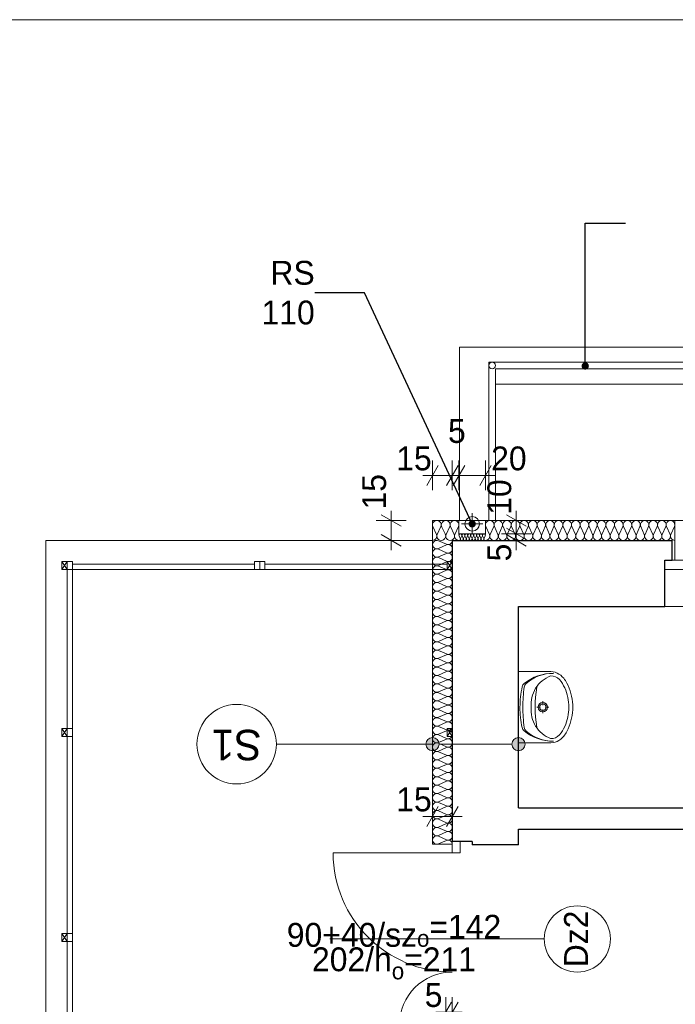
# Model space of a CAD drawing. Extents: x -21260 to 35740, y -2672 to 187028.
# Tile 44 of 120: x -14179 to -9227, y 59592 to 67028. Entities that reach past the tile are written whole.
import ezdxf

# ---------------------------------------------------------------- set-up
doc = ezdxf.new("R2010")
doc.units = 0
doc.header["$MEASUREMENT"] = 0
doc.linetypes.add('Krawędzie ukryte', pattern=[150, 100, -50])
for name, color, linetype, lineweight, true_color in [('arch izolacje_Nr_Pióra__3', 7, 'Continuous', 13, 0xff6600), ('Arch ocieplenie_Nr_Pióra__22', 7, 'Continuous', 9, 0x7f7f7f), ('INWENT.ŚCIANY_Nr_Pióra__2', 7, 'Continuous', 13, 0x7f7f7f)]:
    doc.layers.add(name, color=color, linetype=linetype, lineweight=lineweight, true_color=true_color)
for name, color, linetype in [('Arch ocieplenie', 7, 'Continuous'), ('Arch opisy', 7, 'Continuous'), ('Arch wymiary', 7, 'Continuous'), ('INWENT wyposarzenie', 7, 'Continuous')]:
    doc.layers.add(name, color=color, linetype=linetype)
for name, color, linetype, lineweight in [('Arch opisy okien_Nr_Pióra__21', 7, 'Continuous', 13), ('Arch opisy_Nr_Pióra__1', 7, 'Continuous', 25), ('Arch opisy_Nr_Pióra__21', 7, 'Continuous', 13), ('ARCH TABELA_Nr_Pióra__21', 7, 'Continuous', 13), ('Arch wymiary_Nr_Pióra__5', 7, 'Continuous', 13), ('INWENT BALUSTRADY_Nr_Pióra__26', 5, 'Continuous', 13), ('INWENT ODWODNIENIE_Nr_Pióra__21', 7, 'Continuous', 13), ('INWENT OPISY_Nr_Pióra__21', 7, 'Continuous', 13), ('INWENT wyposarzenie_Nr_Pióra__21', 7, 'Continuous', 13), ('INWENT. DRZWI_Nr_Pióra__21', 7, 'Continuous', 13), ('INWENT. OKNA_Nr_Pióra__5', 7, 'Continuous', 13), ('INWENT.ŚCIANY_Nr_Pióra__1', 7, 'Continuous', 25), ('INWENT.ŚCIANY_Nr_Pióra__21', 7, 'Continuous', 13), ('Istniejące schody_Nr_Pióra__21', 7, 'Continuous', 13)]:
    doc.layers.add(name, color=color, linetype=linetype, lineweight=lineweight)
doc.styles.add('GENERATED_STYLE_1', font='txt')
doc.styles.add('GENERATED_STYLE_4', font='txt')
doc.styles.add('GENERATED_STYLE_6', font='txt')
doc.styles.add('GENERATED_STYLE_7', font='txt')
doc.dimstyles.new('GENERATED_STYLE__1', dxfattribs={"dimtxt": 179.999995, "dimasz": 114, "dimexe": 0.18, "dimexo": 0, "dimgap": 0.09, "dimtad": 1, "dimdec": 0, "dimlfac": 0.1, "dimzin": 0, "dimdsep": 46, "dimtxsty": 'GENERATED_STYLE_1', "dimblk": 'ARROWHEAD_2', "dimblk1": 'ARROWHEAD_2', "dimblk2": 'ARROWHEAD_2', "dimcen": 0.09, "dimclrd": 7, "dimclre": 7, "dimclrt": 7, "dimazin": 0, "dimtfac": 1, "dimtdec": 4, "dimtmove": 0, "dimatfit": 3, "dimfxl": 0, "dimtolj": 1, "dimtzin": 0, "dimarcsym": 0})
doc.dimstyles.new('GENERATED_STYLE__2', dxfattribs={"dimtxt": 179.999995, "dimasz": 114, "dimexe": 0.18, "dimexo": 0, "dimgap": 0.09, "dimtad": 1, "dimdec": 0, "dimlfac": 0.1, "dimzin": 0, "dimdsep": 46, "dimtxsty": 'GENERATED_STYLE_1', "dimblk": 'ARROWHEAD_2', "dimblk1": 'ARROWHEAD_2', "dimblk2": 'ARROWHEAD_2', "dimcen": 0.09, "dimclrd": 7, "dimclre": 7, "dimclrt": 7, "dimazin": 0, "dimtfac": 1, "dimtdec": 4, "dimtmove": 2, "dimatfit": 3, "dimfxl": 0, "dimtolj": 1, "dimtzin": 0, "dimarcsym": 0})
doc.dimstyles.new('GENERATED_STYLE__3', dxfattribs={"dimtxt": 179.999995, "dimasz": 114, "dimexe": 0.18, "dimexo": 0, "dimgap": 0.09, "dimtad": 1, "dimtih": 1, "dimtoh": 1, "dimdec": 0, "dimlfac": 0.1, "dimzin": 0, "dimdsep": 46, "dimtxsty": 'GENERATED_STYLE_1', "dimblk": 'ARROWHEAD_2', "dimblk1": 'ARROWHEAD_2', "dimblk2": 'ARROWHEAD_2', "dimcen": 0.09, "dimclrd": 7, "dimclre": 7, "dimclrt": 7, "dimazin": 0, "dimtfac": 1, "dimtdec": 4, "dimtmove": 0, "dimatfit": 3, "dimfxl": 0, "dimtolj": 1, "dimtzin": 0, "dimarcsym": 0})
doc.dimstyles.new('GENERATED_STYLE__6', dxfattribs={"dimtxt": 0.18, "dimasz": 109.44, "dimexe": 0.18, "dimexo": 0.0625, "dimgap": 0.09, "dimtad": 0, "dimtih": 1, "dimtoh": 1, "dimdec": 4, "dimzin": 0, "dimdsep": 46, "dimcen": 0.09, "dimadec": 0, "dimazin": 0, "dimtfac": 1, "dimtdec": 4, "dimtmove": 0, "dimatfit": 3, "dimldrblk": 'ARROWHEAD_11', "dimfxl": 0, "dimtolj": 1, "dimtzin": 0, "dimarcsym": 0})

# ---------------------------------------------------------------- blocks, each defined once
blk = doc.blocks.new('Izolacja cieplna 14_1', base_point=(-9230.9, 63095.9))
at = {"layer": 'Arch ocieplenie_Nr_Pióra__22', "linetype": 'Continuous'}
for p, q in [((-10631.2, 63140.6), (-10658.2, 63201.2)), ((-10598.7, 63201.2), (-10625.7, 63140.6)), ((-10566.2, 63140.6), (-10593.2, 63201.2)), ((-10533.7, 63201.2), (-10560.7, 63140.6)), ((-10501.2, 63140.6), (-10528.2, 63201.2)), ((-10468.7, 63201.2), (-10495.7, 63140.6)), ((-10436.2, 63140.6), (-10463.2, 63201.2)), ((-10403.7, 63201.2), (-10430.7, 63140.6)), ((-10371.2, 63140.6), (-10398.2, 63201.2)), ((-10338.7, 63201.2), (-10365.7, 63140.6)), ((-10306.2, 63140.6), (-10333.2, 63201.2)), ((-10273.7, 63201.2), (-10300.7, 63140.6)), ((-10241.2, 63140.6), (-10268.2, 63201.2)), ((-10208.7, 63201.2), (-10235.7, 63140.6)), ((-10176.2, 63140.6), (-10203.2, 63201.2)), ((-10143.7, 63201.2), (-10170.7, 63140.6)), ((-10111.2, 63140.6), (-10138.2, 63201.2)), ((-10078.7, 63201.2), (-10105.7, 63140.6)), ((-10046.2, 63140.6), (-10073.2, 63201.2)), ((-10013.7, 63201.2), (-10040.7, 63140.6)), ((-9981.2, 63140.6), (-10008.2, 63201.2)), ((-9948.7, 63201.2), (-9975.7, 63140.6)), ((-9916.2, 63140.6), (-9943.2, 63201.2)), ((-9883.7, 63201.2), (-9910.7, 63140.6)), ((-9851.2, 63140.6), (-9878.2, 63201.2)), ((-9818.7, 63201.2), (-9845.7, 63140.6)), ((-9786.2, 63140.6), (-9813.2, 63201.2)), ((-9753.7, 63201.2), (-9780.7, 63140.6)), ((-9721.2, 63140.6), (-9748.2, 63201.2)), ((-9688.7, 63201.2), (-9715.7, 63140.6)), ((-9656.2, 63140.6), (-9683.2, 63201.2)), ((-9623.7, 63201.2), (-9650.7, 63140.6)), ((-9591.2, 63140.6), (-9618.2, 63201.2)), ((-9558.7, 63201.2), (-9585.7, 63140.6)), ((-9526.2, 63140.6), (-9553.2, 63201.2)), ((-9493.7, 63201.2), (-9520.7, 63140.6)), ((-9461.2, 63140.6), (-9488.2, 63201.2)), ((-9428.7, 63201.2), (-9455.7, 63140.6)), ((-9396.2, 63140.6), (-9423.2, 63201.2)), ((-9363.7, 63201.2), (-9390.7, 63140.6)), ((-9331.2, 63140.6), (-9358.2, 63201.2)), ((-9298.7, 63201.2), (-9325.7, 63140.6)), ((-9266.2, 63140.6), (-9293.2, 63201.2)), ((-9233.7, 63201.2), (-9260.7, 63140.6))]:
    blk.add_line(p, q, dxfattribs=at)
for centre, start_param, end_param in [((-10628.4, 63214), 2.728799, 6.695979), ((-10563.4, 63214), 2.728799, 6.695979), ((-10498.4, 63214), 2.728799, 6.695979), ((-10433.4, 63214), 2.728799, 6.695979), ((-10368.4, 63214), 2.728799, 6.695979), ((-10303.4, 63214), 2.728799, 6.695979), ((-10238.4, 63214), 2.728799, 6.695979), ((-10173.4, 63214), 2.728799, 6.695979), ((-10108.4, 63214), 2.728799, 6.695979), ((-10043.4, 63214), 2.728799, 6.695979), ((-9978.4, 63214), 2.728799, 6.695979), ((-9913.4, 63214), 2.728799, 6.695979), ((-9848.4, 63214), 2.728799, 6.695979), ((-9783.4, 63214), 2.728799, 6.695979), ((-9718.4, 63214), 2.728799, 6.695979), ((-9653.4, 63214), 2.728799, 6.695979), ((-9588.4, 63214), 2.728799, 6.695979), ((-9523.4, 63214), 2.728799, 6.695979), ((-9458.4, 63214), 2.728799, 6.695979), ((-9393.4, 63214), 2.728799, 6.695979), ((-9328.4, 63214), 2.728799, 6.695979), ((-9263.4, 63214), 2.728799, 6.695979), ((-10660.9, 63127.8), 1.570796, 3.554385), ((-10595.9, 63127.8), 5.870392, 9.837571), ((-10530.9, 63127.8), 5.870392, 9.837571), ((-10465.9, 63127.8), 5.870392, 9.837571), ((-10400.9, 63127.8), 5.870392, 9.837571), ((-10335.9, 63127.8), 5.870392, 9.837571), ((-10270.9, 63127.8), 5.870392, 9.837571), ((-10205.9, 63127.8), 5.870392, 9.837571), ((-10140.9, 63127.8), 5.870392, 9.837571), ((-10075.9, 63127.8), 5.870392, 9.837571), ((-10010.9, 63127.8), 5.870392, 9.837571), ((-9945.9, 63127.8), 5.870392, 9.837571), ((-9880.9, 63127.8), 5.870392, 9.837571), ((-9815.9, 63127.8), 5.870392, 9.837571), ((-9750.9, 63127.8), 5.870392, 9.837571), ((-9685.9, 63127.8), 5.870392, 9.837571), ((-9620.9, 63127.8), 5.870392, 9.837571), ((-9555.9, 63127.8), 5.870392, 9.837571), ((-9490.9, 63127.8), 5.870392, 9.837571), ((-9425.9, 63127.8), 5.870392, 9.837571), ((-9360.9, 63127.8), 5.870392, 9.837571), ((-9295.9, 63127.8), 5.870392, 9.837571), ((-9230.9, 63127.8), 5.870392, 7.853982)]:
    blk.add_ellipse(centre, major_axis=(-32.5, 0), ratio=0.981591, start_param=start_param, end_param=end_param, dxfattribs=at)
blk = doc.blocks.new('Izolacja cieplna 14_39', base_point=(-10910.9, 63095.9))
at = {"layer": 'Arch ocieplenie_Nr_Pióra__22', "linetype": 'Continuous'}
for p, q in [((-11016.2, 63093.2), (-10955.6, 63066.7)), ((-10955.6, 63061.3), (-11016.2, 63034.8)), ((-11016.2, 63029.4), (-10955.6, 63002.9)), ((-10955.6, 62997.6), (-11016.2, 62971)), ((-11016.2, 62965.7), (-10955.6, 62939.2)), ((-10955.6, 62933.8), (-11016.2, 62907.3)), ((-11016.2, 62901.9), (-10955.6, 62875.4)), ((-10955.6, 62870.1), (-11016.2, 62843.5)), ((-11016.2, 62838.2), (-10955.6, 62811.7)), ((-10955.6, 62806.3), (-11016.2, 62779.8)), ((-11016.2, 62774.4), (-10955.6, 62747.9)), ((-10955.6, 62742.6), (-11016.2, 62716)), ((-11016.2, 62710.7), (-10955.6, 62684.2)), ((-10955.6, 62678.8), (-11016.2, 62652.3)), ((-11016.2, 62646.9), (-10955.6, 62620.4)), ((-10955.6, 62615.1), (-11016.2, 62588.5)), ((-11016.2, 62583.2), (-10955.6, 62556.7)), ((-10955.6, 62551.3), (-11016.2, 62524.8)), ((-11016.2, 62519.4), (-10955.6, 62492.9)), ((-10955.6, 62487.6), (-11016.2, 62461)), ((-11016.2, 62455.7), (-10955.6, 62429.2)), ((-10955.6, 62423.8), (-11016.2, 62397.3)), ((-11016.2, 62391.9), (-10955.6, 62365.4)), ((-10955.6, 62360.1), (-11016.2, 62333.5)), ((-11016.2, 62328.2), (-10955.6, 62301.7)), ((-10955.6, 62296.3), (-11016.2, 62269.8)), ((-11016.2, 62264.4), (-10955.6, 62237.9)), ((-10955.6, 62232.6), (-11016.2, 62206)), ((-11016.2, 62200.7), (-10955.6, 62174.2)), ((-10955.6, 62168.8), (-11016.2, 62142.3)), ((-11016.2, 62136.9), (-10955.6, 62110.4)), ((-10955.6, 62105.1), (-11016.2, 62078.5)), ((-11016.2, 62073.2), (-10955.6, 62046.7)), ((-10955.6, 62041.3), (-11016.2, 62014.8)), ((-11016.2, 62009.4), (-10955.6, 61982.9)), ((-10955.6, 61977.6), (-11016.2, 61951)), ((-11016.2, 61945.7), (-10955.6, 61919.2)), ((-10955.6, 61913.8), (-11016.2, 61887.3)), ((-11016.2, 61881.9), (-10955.6, 61855.4)), ((-10955.6, 61850.1), (-11016.2, 61823.5)), ((-11016.2, 61818.2), (-10955.6, 61791.7)), ((-10955.6, 61786.3), (-11016.2, 61759.8)), ((-11016.2, 61754.4), (-10955.6, 61727.9)), ((-10955.6, 61722.6), (-11016.2, 61696)), ((-11016.2, 61690.7), (-10955.6, 61664.2)), ((-10955.6, 61658.8), (-11016.2, 61632.3)), ((-11016.2, 61626.9), (-10955.6, 61600.4)), ((-10955.6, 61595.1), (-11016.2, 61568.5)), ((-11016.2, 61563.2), (-10955.6, 61536.7)), ((-10955.6, 61531.3), (-11016.2, 61504.8)), ((-11016.2, 61499.4), (-10955.6, 61472.9)), ((-10955.6, 61467.6), (-11016.2, 61441)), ((-11016.2, 61435.7), (-10955.6, 61409.2)), ((-10955.6, 61403.8), (-11016.2, 61377.3)), ((-11016.2, 61371.9), (-10955.6, 61345.4)), ((-10955.6, 61340.1), (-11016.2, 61313.5)), ((-11016.2, 61308.2), (-10955.6, 61281.7)), ((-10955.6, 61276.3), (-11016.2, 61249.8)), ((-11016.2, 61244.4), (-10955.6, 61217.9)), ((-10955.6, 61212.6), (-11016.2, 61186)), ((-11016.2, 61180.7), (-10955.6, 61154.2)), ((-10955.6, 61148.8), (-11016.2, 61122.3)), ((-11016.2, 61116.9), (-10955.6, 61090.4)), ((-10955.6, 61085.1), (-11016.2, 61058.5)), ((-11016.2, 61053.2), (-10955.6, 61026.7)), ((-10955.6, 61021.3), (-11016.2, 60994.8)), ((-11016.2, 60989.4), (-10955.6, 60962.9)), ((-10955.6, 60957.6), (-11016.2, 60931)), ((-11016.2, 60925.7), (-10955.6, 60899.2)), ((-10955.6, 60893.8), (-11016.2, 60867.3)), ((-11016.2, 60861.9), (-10955.6, 60835.4)), ((-10955.6, 60830.1), (-11016.2, 60803.5))]:
    blk.add_line(p, q, dxfattribs=at)
for centre, start_param, end_param in [((-11029, 63064), 1.158003, 5.125183), ((-10942.8, 63095.9), 4.299596, 6.283185), ((-10942.8, 63032.1), 4.299595, 8.266774), ((-11029, 63000.2), 1.158003, 5.125183), ((-10942.8, 62968.4), 4.299595, 8.266774), ((-11029, 62936.5), 1.158003, 5.125183), ((-10942.8, 62904.6), 4.299595, 8.266774), ((-11029, 62872.7), 1.158003, 5.125183), ((-11029, 62809), 1.158003, 5.125183), ((-10942.8, 62840.9), 4.299595, 8.266774), ((-11029, 62745.2), 1.158003, 5.125183), ((-10942.8, 62777.1), 4.299595, 8.266774), ((-11029, 62681.5), 1.158003, 5.125183), ((-10942.8, 62713.4), 4.299595, 8.266774), ((-11029, 62617.7), 1.158003, 5.125183), ((-10942.8, 62649.6), 4.299595, 8.266774), ((-10942.8, 62585.9), 4.299595, 8.266774), ((-11029, 62554), 1.158003, 5.125183), ((-10942.8, 62522.1), 4.299595, 8.266774), ((-11029, 62490.2), 1.158003, 5.125183), ((-10942.8, 62458.4), 4.299595, 8.266774), ((-11029, 62426.5), 1.158003, 5.125183), ((-11029, 62362.7), 1.158003, 5.125183), ((-10942.8, 62394.6), 4.299595, 8.266774), ((-11029, 62299), 1.158003, 5.125183), ((-10942.8, 62330.9), 4.299595, 8.266774), ((-11029, 62235.2), 1.158003, 5.125183), ((-10942.8, 62267.1), 4.299595, 8.266774), ((-11029, 62171.5), 1.158003, 5.125183), ((-10942.8, 62203.4), 4.299595, 8.266774), ((-10942.8, 62139.6), 4.299595, 8.266774), ((-11029, 62107.7), 1.158003, 5.125183), ((-10942.8, 62075.9), 4.299595, 8.266774), ((-11029, 62044), 1.158003, 5.125183), ((-10942.8, 62012.1), 4.299595, 8.266774), ((-11029, 61980.2), 1.158003, 5.125183), ((-11029, 61916.5), 1.158003, 5.125183), ((-10942.8, 61948.4), 4.299595, 8.266774), ((-11029, 61852.7), 1.158003, 5.125183), ((-10942.8, 61884.6), 4.299595, 8.266774), ((-11029, 61789), 1.158003, 5.125183), ((-10942.8, 61820.9), 4.299595, 8.266774), ((-11029, 61725.2), 1.158003, 5.125183), ((-10942.8, 61757.1), 4.299595, 8.266774), ((-10942.8, 61693.4), 4.299595, 8.266774), ((-11029, 61661.5), 1.158003, 5.125183), ((-10942.8, 61629.6), 4.299595, 8.266774), ((-11029, 61597.7), 1.158003, 5.125183), ((-10942.8, 61565.9), 4.299595, 8.266774), ((-11029, 61534), 1.158003, 5.125183), ((-11029, 61470.2), 1.158003, 5.125183), ((-10942.8, 61502.1), 4.299595, 8.266774), ((-11029, 61406.5), 1.158003, 5.125183), ((-10942.8, 61438.4), 4.299595, 8.266774), ((-11029, 61342.7), 1.158003, 5.125183), ((-10942.8, 61374.6), 4.299595, 8.266774), ((-11029, 61279), 1.158003, 5.125183), ((-10942.8, 61310.9), 4.299595, 8.266774), ((-10942.8, 61247.1), 4.299595, 8.266774), ((-11029, 61215.2), 1.158003, 5.125183), ((-10942.8, 61183.4), 4.299595, 8.266774), ((-11029, 61151.5), 1.158003, 5.125183), ((-10942.8, 61119.6), 4.299595, 8.266774), ((-11029, 61087.7), 1.158003, 5.125183), ((-11029, 61024), 1.158003, 5.125183), ((-10942.8, 61055.9), 4.299595, 8.266774), ((-11029, 60960.2), 1.158003, 5.125183), ((-10942.8, 60992.1), 4.299595, 8.266774), ((-11029, 60896.5), 1.158003, 5.125183), ((-10942.8, 60928.4), 4.299595, 8.266774), ((-11029, 60832.7), 1.158003, 5.125183), ((-10942.8, 60864.6), 4.299595, 8.266774), ((-10942.8, 60800.9), 0, 1.983589)]:
    blk.add_ellipse(centre, major_axis=(31.9, 0), ratio=0.999163, start_param=start_param, end_param=end_param, dxfattribs=at)
blk = doc.blocks.new('Izolacja cieplna 14_52', base_point=(-10660.9, 63095.9))
at = {"layer": 'Arch ocieplenie_Nr_Pióra__22', "linetype": 'Continuous'}
for p, q in [((-10850.8, 63110.8), (-10860, 63131)), ((-10839.6, 63131), (-10848.9, 63110.8)), ((-10828.5, 63110.8), (-10837.8, 63131)), ((-10817.4, 63131), (-10826.7, 63110.8)), ((-10806.3, 63110.8), (-10815.6, 63131)), ((-10795.2, 63131), (-10804.4, 63110.8)), ((-10784.1, 63110.8), (-10793.3, 63131)), ((-10773, 63131), (-10782.2, 63110.8)), ((-10761.9, 63110.8), (-10771.1, 63131)), ((-10750.8, 63131), (-10760, 63110.8)), ((-10739.6, 63110.8), (-10748.9, 63131)), ((-10728.5, 63131), (-10737.8, 63110.8)), ((-10717.4, 63110.8), (-10726.7, 63131)), ((-10706.3, 63131), (-10715.6, 63110.8)), ((-10695.2, 63110.8), (-10704.4, 63131)), ((-10684.1, 63131), (-10693.3, 63110.8)), ((-10673, 63110.8), (-10682.2, 63131)), ((-10661.9, 63131), (-10671.1, 63110.8))]:
    blk.add_line(p, q, dxfattribs=at)
for centre, start_param, end_param in [((-10849.8, 63135.2), 2.728799, 6.695979), ((-10827.6, 63135.2), 2.728799, 6.695979), ((-10805.4, 63135.2), 2.728799, 6.695979), ((-10783.2, 63135.2), 2.728799, 6.695979), ((-10760.9, 63135.2), 2.728799, 6.695979), ((-10738.7, 63135.2), 2.728799, 6.695979), ((-10716.5, 63135.2), 2.728799, 6.695979), ((-10694.3, 63135.2), 2.728799, 6.695979), ((-10672, 63135.2), 2.728799, 6.695979), ((-10860.9, 63106.5), 1.570796, 3.554385), ((-10838.7, 63106.5), 5.870392, 9.837571), ((-10816.5, 63106.5), 5.870392, 9.837571), ((-10794.3, 63106.5), 5.870392, 9.837571), ((-10772, 63106.5), 5.870392, 9.837571), ((-10749.8, 63106.5), 5.870392, 9.837571), ((-10727.6, 63106.5), 5.870392, 9.837571), ((-10705.4, 63106.5), 5.870392, 9.837571), ((-10683.2, 63106.5), 5.870392, 9.837571), ((-10660.9, 63106.5), 5.870392, 7.853982)]:
    blk.add_ellipse(centre, major_axis=(-11.1, 0), ratio=0.957051, start_param=start_param, end_param=end_param, dxfattribs=at)
blk = doc.blocks.new('Izolacja cieplna 14_53', base_point=(-10860.9, 63095.9))
at = {"layer": 'Arch ocieplenie_Nr_Pióra__22', "linetype": 'Continuous'}
for p, q in [((-11030.4, 63140.6), (-11058.1, 63201.2)), ((-10997.1, 63201.2), (-11024.8, 63140.6)), ((-10963.7, 63140.6), (-10991.5, 63201.2)), ((-10930.4, 63201.2), (-10958.1, 63140.6)), ((-10897.1, 63140.6), (-10924.8, 63201.2)), ((-10863.7, 63201.2), (-10891.5, 63140.6))]:
    blk.add_line(p, q, dxfattribs=at)
for centre, start_param, end_param in [((-11027.6, 63214), 2.728799, 6.695979), ((-10960.9, 63214), 2.728799, 6.695979), ((-10894.3, 63214), 2.728799, 6.695979), ((-11060.9, 63127.8), 1.570796, 3.554385), ((-10994.3, 63127.8), 5.870392, 9.837571), ((-10927.6, 63127.8), 5.870392, 9.837571), ((-10860.9, 63127.8), 5.870392, 7.853982)]:
    blk.add_ellipse(centre, major_axis=(-33.3, 0), ratio=0.957051, start_param=start_param, end_param=end_param, dxfattribs=at)
blk = doc.blocks.new('Symbol Umywalka 14_227', base_point=(-10000.9, 61565.9))
at = {"layer": 'INWENT wyposarzenie_Nr_Pióra__21', "linetype": 'Continuous'}
for p, q in [((-10410.9, 61565.9), (-10410.9, 62105.9)), ((-10410.9, 62105.9), (-10182.4, 62105.9)), ((-10410.9, 61920.9), (-10410.9, 61750.8)), ((-10227.6, 61881.2), (-10227.6, 61852.4)), ((-10273.1, 61835.7), (-10244.3, 61835.7)), ((-10227.6, 61819.1), (-10227.6, 61790.3)), ((-10210.9, 61835.7), (-10182.1, 61835.7)), ((-10410.9, 61565.9), (-10182.4, 61565.9))]:
    blk.add_line(p, q, dxfattribs=at)
for radius in [35, 25]:
    blk.add_circle((-10227.6, 61835.7), radius, dxfattribs=at)
for centre, radius, start, end in [((-10152.9, 61752.3), 339.6, 89.01528, 129.25775), ((-10151.1, 61786.8), 305.1, 89.24582, 131.39804), ((-10176.6, 61968.6), 137.4, 38.74542, 92.45518), ((-10079.9, 61848.8), 240.7, 111.55193, 147.15578), ((-10162.8, 61991.9), 80.9, 40.80161, 93.93061), ((-10328.3, 61859.3), 293, 9.99776, 39.28506), ((-10235.5, 61921.6), 212.8, 27.15714, 38.68481), ((-10444.6, 61822.2), 444.2, 4.20524, 26.2597), ((-9724, 61841), 675.9, 167.22851, 180.43281), ((-10339.4, 61980.4), 45, 129.25775, 167.22851), ((-9224.8, 61829.4), 1153.8, 172.09208, 179.67755), ((-10323.1, 61981.9), 45, 131.39803, 172.09208), ((-10076, 61855.2), 240.6, 148.94394, 184.60598), ((-9300.2, 61835.8), 984.9, 171.17957, 188.82655), ((-10347.6, 61835.9), 316.7, 346.43339, 13.56661), ((-9724.1, 61830.1), 675.9, 179.48972, 192.69402), ((-9224.8, 61841), 1153.8, 180.24498, 187.83045), ((-10076, 61816.5), 240.6, 175.39402, 211.05606), ((-10444.6, 61849.5), 444.2, 333.7403, 355.79476), ((-10270.9, 61835.9), 270, 355.98758, 4.01242), ((-10328.3, 61812.4), 293, 320.71494, 350.00224), ((-10339.6, 61691.5), 45, 192.69402, 230.66478), ((-10152.8, 61919.3), 339.6, 230.66478, 270.90725), ((-10323.3, 61690), 45, 187.83045, 228.52449), ((-10151, 61884.8), 305.1, 228.52449, 270.67671), ((-10079.9, 61823), 240.7, 212.84422, 248.44807), ((-10235.5, 61750.1), 212.8, 321.31519, 332.84286), ((-10176.6, 61703.1), 137.4, 267.54482, 321.25458), ((-10162.8, 61679.8), 80.9, 266.06939, 319.19839)]:
    blk.add_arc(centre, radius, start, end, dxfattribs=at)
blk = doc.blocks.new('Linia_11', base_point=(-11060.9, 61556.9))
at = {"layer": 'Arch opisy_Nr_Pióra__21', "linetype": 'Continuous'}
blk.add_line((-11060.9, 61556.9), (-12240, 61556.9), dxfattribs=at)
blk.add_circle((-12540, 61556.9), 300, dxfattribs=at)
blk = doc.blocks.new('Linia_12', base_point=(-10410.9, 61556.9))
at = {"layer": 'Arch opisy_Nr_Pióra__21', "linetype": 'Continuous'}
for points in [[(-11010.9, 61556.9), (-11014.7, 61576), (-11025.6, 61592.3), (-11041.8, 61603.1), (-11060.9, 61606.9), (-11080.1, 61603.1), (-11096.3, 61592.3), (-11107.1, 61576), (-11110.9, 61556.9), (-11107.1, 61537.8), (-11096.3, 61521.5), (-11080.1, 61510.7), (-11060.9, 61506.9), (-11041.8, 61510.7), (-11025.6, 61521.5), (-11014.7, 61537.8)], [(-10360.9, 61556.9), (-10364.7, 61576), (-10375.6, 61592.3), (-10391.8, 61603.1), (-10410.9, 61606.9), (-10430.1, 61603.1), (-10446.3, 61592.3), (-10457.1, 61576), (-10460.9, 61556.9), (-10457.1, 61537.8), (-10446.3, 61521.5), (-10430.1, 61510.7), (-10410.9, 61506.9), (-10391.8, 61510.7), (-10375.6, 61521.5), (-10364.7, 61537.8)]]:
    blk.add_hatch(color=256, dxfattribs=at).paths.add_polyline_path(points, flags=0)
blk.add_line((-10460.9, 61556.9), (-11010.9, 61556.9), dxfattribs=at)
for centre in [(-11060.9, 61556.9), (-10410.9, 61556.9)]:
    blk.add_circle(centre, 50, dxfattribs=at)
blk = doc.blocks.new('*D459')
at = {"layer": 'Arch wymiary_Nr_Pióra__5', "linetype": 'Continuous'}
for p, q in [((-10960.9, 59421.1), (-10960.9, 59646.1)), ((-10910.9, 59421.1), (-10910.9, 59646.1)), ((-11004.2, 59458.6), (-10917.6, 59608.6)), ((-10867.6, 59608.6), (-10954.2, 59458.6)), ((-11034.3, 59533.6), (-10960.9, 59533.6)), ((-10960.9, 59533.6), (-10910.9, 59533.6)), ((-10910.9, 59533.6), (-10837.6, 59533.6))]:
    blk.add_line(p, q, dxfattribs=at)
at = {"layer": 'Arch wymiary_Nr_Pióra__5', "insert": (-11119.5, 59569.6), "char_height": 180, "attachment_point": 7, "style": 'GENERATED_STYLE_1'}
blk.add_mtext('{5}', dxfattribs=at)
blk = doc.blocks.new('ARROWHEAD_2')
at = {"color": 0, "linetype": 'Continuous', "lineweight": 0}
for p, q in [((-0.378, -0.655), (0.378, 0.655)), ((0, 0), (-1, 0))]:
    blk.add_line(p, q, dxfattribs=at)
blk = doc.blocks.new('*D461')
at = {"layer": 'Arch wymiary_Nr_Pióra__5', "linetype": 'Continuous'}
for p, q in [((-10315.2, 63145.9), (-10540.2, 63145.9)), ((-10502.7, 63189.2), (-10352.7, 63102.6)), ((-10502.7, 63139.2), (-10352.7, 63052.6)), ((-10427.7, 63095.9), (-10427.7, 63145.9)), ((-10315.2, 63095.9), (-10540.2, 63095.9)), ((-10427.7, 63022.5), (-10427.7, 63095.9))]:
    blk.add_line(p, q, dxfattribs=at)
at = {"layer": 'Arch wymiary_Nr_Pióra__5', "char_height": 180, "attachment_point": 7, "rotation": 90, "style": 'GENERATED_STYLE_1'}
for s, insert in [('{10}', (-10463.7, 63289.2)), ('{5}', (-10463.7, 62937.3))]:
    blk.add_mtext(s, dxfattribs=dict(at, insert=insert))
blk = doc.blocks.new('*D462')
at = {"layer": 'Arch wymiary_Nr_Pióra__5', "linetype": 'Continuous'}
for p, q in [((-10352.7, 63202.6), (-10502.7, 63289.2)), ((-10427.7, 63245.9), (-10427.7, 63319.2)), ((-10315.2, 63245.9), (-10540.2, 63245.9)), ((-10427.7, 63145.9), (-10427.7, 63245.9)), ((-10315.2, 63145.9), (-10540.2, 63145.9)), ((-10502.7, 63189.2), (-10352.7, 63102.6))]:
    blk.add_line(p, q, dxfattribs=at)
at = {"layer": 'Arch wymiary_Nr_Pióra__5', "char_height": 180, "attachment_point": 7, "rotation": 90, "style": 'GENERATED_STYLE_1'}
for s, insert in [('{10}', (-10463.7, 63289.2)), ('{5}', (-10463.7, 62937.3))]:
    blk.add_mtext(s, dxfattribs=dict(at, insert=insert))
blk = doc.blocks.new('*D463')
at = {"layer": 'Arch wymiary_Nr_Pióra__5', "linetype": 'Continuous'}
for p, q in [((-11017.6, 63661.5), (-11104.2, 63511.5)), ((-11060.9, 63474), (-11060.9, 63699)), ((-10867.6, 63661.5), (-10954.2, 63511.5)), ((-10910.9, 63474), (-10910.9, 63699)), ((-11134.3, 63586.5), (-11060.9, 63586.5)), ((-11060.9, 63586.5), (-10910.9, 63586.5))]:
    blk.add_line(p, q, dxfattribs=at)
at = {"layer": 'Arch wymiary_Nr_Pióra__5', "char_height": 180, "attachment_point": 7, "style": 'GENERATED_STYLE_1'}
for s, insert in [('{5}', (-10943.5, 63829.5)), ('{15}', (-11334.7, 63622.5)), ('{20}', (-10617.6, 63622.5))]:
    blk.add_mtext(s, dxfattribs=dict(at, insert=insert))
blk = doc.blocks.new('*D464')
at = {"layer": 'Arch wymiary_Nr_Pióra__5', "linetype": 'Continuous'}
for p, q in [((-10867.6, 63661.5), (-10954.2, 63511.5)), ((-10817.6, 63661.5), (-10904.2, 63511.5)), ((-10860.9, 63474), (-10860.9, 63699)), ((-10910.9, 63586.5), (-10860.9, 63586.5))]:
    blk.add_line(p, q, dxfattribs=at)
at = {"layer": 'Arch wymiary_Nr_Pióra__5', "char_height": 180, "attachment_point": 7, "style": 'GENERATED_STYLE_1'}
for s, insert in [('{5}', (-10943.5, 63829.5)), ('{15}', (-11334.7, 63622.5)), ('{20}', (-10617.6, 63622.5))]:
    blk.add_mtext(s, dxfattribs=dict(at, insert=insert))
blk = doc.blocks.new('*D465')
at = {"layer": 'Arch wymiary_Nr_Pióra__5', "linetype": 'Continuous'}
for p, q in [((-10817.6, 63661.5), (-10904.2, 63511.5)), ((-10860.9, 63474), (-10860.9, 63699)), ((-10704.2, 63511.5), (-10617.6, 63661.5)), ((-10660.9, 63474), (-10660.9, 63699)), ((-10860.9, 63586.5), (-10660.9, 63586.5)), ((-10660.9, 63586.5), (-10587.6, 63586.5))]:
    blk.add_line(p, q, dxfattribs=at)
at = {"layer": 'Arch wymiary_Nr_Pióra__5', "char_height": 180, "attachment_point": 7, "style": 'GENERATED_STYLE_1'}
for s, insert in [('{5}', (-10943.5, 63829.5)), ('{15}', (-11334.7, 63622.5)), ('{20}', (-10617.6, 63622.5))]:
    blk.add_mtext(s, dxfattribs=dict(at, insert=insert))
blk = doc.blocks.new('*D469')
at = {"layer": 'Arch wymiary_Nr_Pióra__5', "linetype": 'Continuous'}
for p, q in [((-11298.1, 63202.6), (-11448.1, 63289.2)), ((-11373.1, 63245.9), (-11373.1, 63319.2)), ((-11260.6, 63245.9), (-11485.6, 63245.9)), ((-11373.1, 63095.9), (-11373.1, 63245.9)), ((-11448.1, 63139.2), (-11298.1, 63052.6)), ((-11260.6, 63095.9), (-11485.6, 63095.9)), ((-11373.1, 63022.5), (-11373.1, 63095.9))]:
    blk.add_line(p, q, dxfattribs=at)
at = {"layer": 'Arch wymiary_Nr_Pióra__5', "insert": (-11409.1, 63329.1), "char_height": 180, "attachment_point": 7, "rotation": 90, "style": 'GENERATED_STYLE_1'}
blk.add_mtext('{15}', dxfattribs=at)
blk = doc.blocks.new('*D557')
at = {"layer": 'Arch wymiary_Nr_Pióra__5', "linetype": 'Continuous'}
for p, q in [((-11017.6, 61086.2), (-11104.2, 60936.2)), ((-11060.9, 60898.7), (-11060.9, 61123.7)), ((-10954.2, 60936.2), (-10867.6, 61086.2)), ((-10910.9, 60898.7), (-10910.9, 61123.7)), ((-11134.3, 61011.2), (-11060.9, 61011.2)), ((-11060.9, 61011.2), (-10910.9, 61011.2)), ((-10910.9, 61011.2), (-10837.6, 61011.2))]:
    blk.add_line(p, q, dxfattribs=at)
at = {"layer": 'Arch wymiary_Nr_Pióra__5', "insert": (-11334.7, 61047.2), "char_height": 180, "attachment_point": 7, "style": 'GENERATED_STYLE_1'}
blk.add_mtext('{15}', dxfattribs=at)
blk = doc.blocks.new('ARROWHEAD_11')
at = {"color": 0, "linetype": 'Continuous', "lineweight": 0}
blk.add_line((0, 0), (-1, 0), dxfattribs=at)
at = {"color": 0, "linetype": 'Continuous', "lineweight": 0, "const_width": 0.25, "flags": 128}
blk.add_lwpolyline([(-0.125, 0, 1), (0.125, 0, 1)], format="xyb", close=True, dxfattribs=at)

msp = doc.modelspace()

# ---------------------------------------------------------------- linework, layer by layer
at = {"layer": 'arch izolacje_Nr_Pióra__3', "linetype": 'Continuous'}
for p, q in [((-11060.9, 63245.9), (-11060.9, 60800.9)), ((-9230.9, 63245.9), (-11060.9, 63245.9)), ((-11060.9, 63245.9), (2206.6, 63245.9)), ((-10860.9, 63245.9), (-10860.9, 63145.9)), ((-10660.9, 63245.9), (-10660.9, 63145.9)), ((-9230.9, 62945.9), (-9230.9, 63245.9)), ((-10660.9, 63145.9), (-10860.9, 63145.9)), ((-11060.9, 60800.9), (-10910.9, 60800.9))]:
    msp.add_line(p, q, dxfattribs=at)
at = {"layer": 'Arch opisy okien_Nr_Pióra__21', "linetype": 'Continuous'}
msp.add_circle((-9966.5, 60085.9), 250, dxfattribs=at)
at = {"layer": 'ARCH TABELA_Nr_Pióra__21', "linetype": 'Continuous'}
msp.add_line((-21259.9, 67028.4), (35740.1, 67028.4), dxfattribs=at)
at = {"layer": 'INWENT BALUSTRADY_Nr_Pióra__26', "linetype": 'Continuous'}
for p, q in [((-10635.9, 64440.9), (-6575.9, 64440.9)), ((-10635.9, 64440.9), (-10635.9, 63245.9)), ((-6575.9, 64390.9), (-10585.9, 64390.9)), ((-10585.9, 64390.9), (-10585.9, 63245.9)), ((-13780.9, 62935.9), (-13820.9, 62935.9)), ((-13820.9, 62935.9), (-13820.9, 62875.9)), ((-13820.9, 62935.9), (-13820.9, 55135.9)), ((-13820.9, 62875.9), (-13820.9, 62935.9)), ((-13780.9, 62875.9), (-13780.9, 62935.9)), ((-13780.9, 62935.9), (-13780.9, 55135.9)), ((-12405.9, 62915.9), (-13780.9, 62915.9)), ((-12365.9, 62935.9), (-12405.9, 62935.9)), ((-12405.9, 62935.9), (-12405.9, 62875.9)), ((-12325.9, 62935.9), (-12365.9, 62935.9)), ((-12365.9, 62935.9), (-12365.9, 62875.9)), ((-12365.9, 62875.9), (-12365.9, 62935.9)), ((-12325.9, 62875.9), (-12325.9, 62935.9)), ((-10950.9, 62915.9), (-12325.9, 62915.9)), ((-13820.9, 62875.9), (-13780.9, 62875.9)), ((-12405.9, 62875.9), (-13780.9, 62875.9)), ((-12405.9, 62875.9), (-12365.9, 62875.9)), ((-12365.9, 62875.9), (-12325.9, 62875.9)), ((-10950.9, 62875.9), (-12325.9, 62875.9)), ((-13780.9, 61675.9), (-13820.9, 61675.9)), ((-13820.9, 61675.9), (-13820.9, 61615.9)), ((-13820.9, 61615.9), (-13820.9, 61675.9)), ((-13780.9, 61615.9), (-13780.9, 61675.9)), ((-13820.9, 61615.9), (-13780.9, 61615.9)), ((-13780.9, 60125.9), (-13820.9, 60125.9)), ((-13820.9, 60125.9), (-13820.9, 60065.9)), ((-13820.9, 60065.9), (-13820.9, 60125.9)), ((-13780.9, 60065.9), (-13780.9, 60125.9)), ((-13820.9, 60065.9), (-13780.9, 60065.9))]:
    msp.add_line(p, q, dxfattribs=at)
msp.add_circle((-10610.9, 64415.9), 25, dxfattribs=at)
at = {"layer": 'INWENT ODWODNIENIE_Nr_Pióra__21', "linetype": 'Continuous'}
for p, q in [((-10760.9, 63300.9), (-10760.9, 63140.9)), ((-10840.9, 63220.9), (-10680.9, 63220.9))]:
    msp.add_line(p, q, dxfattribs=at)
msp.add_circle((-10760.9, 63220.9), 55, dxfattribs=at)
at = {"layer": 'INWENT OPISY_Nr_Pióra__21', "linetype": 'Continuous'}
msp.add_line((-11836.5, 60085.9), (-10216.5, 60085.9), dxfattribs=at)
at = {"layer": 'INWENT. DRZWI_Nr_Pióra__21', "linetype": 'Continuous'}
for p, q in [((-10910.9, 60735.9), (-10910.9, 60820.9)), ((-10910.9, 60820.9), (-10850.9, 60820.9)), ((-10850.9, 60820.9), (-10850.9, 60735.9)), ((-10910.9, 60735.9), (-11810.9, 60735.9)), ((-10850.9, 60735.9), (-10910.9, 60735.9))]:
    msp.add_line(p, q, dxfattribs=at)
for centre, radius, start, end in [((-10910.9, 60735.9), 900, 180, 270), ((-10910.9, 59435.9), 400, 90, 180)]:
    msp.add_arc(centre, radius, start, end, dxfattribs=at)
at = {"layer": 'INWENT. OKNA_Nr_Pióra__5', "linetype": 'Continuous'}
for p, q in [((-8125.9, 62945.9), (-9305.9, 62945.9)), ((-9305.9, 62945.9), (-9305.9, 62875.9)), ((-9305.9, 62875.9), (-8125.9, 62875.9))]:
    msp.add_line(p, q, dxfattribs=at)
at = {"layer": 'INWENT.ŚCIANY_Nr_Pióra__1', "linetype": 'Continuous'}
for p, q in [((-10910.9, 63095.9), (-10910.9, 60820.9)), ((-10910.9, 63095.9), (-9250.9, 63095.9)), ((-9250.9, 62945.9), (-9250.9, 63095.9)), ((-9305.9, 62595.9), (-9305.9, 62945.9)), ((-9305.9, 62945.9), (-9250.9, 62945.9)), ((-10410.9, 61075.9), (-10410.9, 62595.9)), ((-10410.9, 62595.9), (-9305.9, 62595.9)), ((-10410.9, 61075.9), (-8835.9, 61075.9)), ((-10410.9, 60915.9), (-8835.9, 60915.9)), ((-10410.9, 60795.9), (-10410.9, 60915.9)), ((-10760.9, 60820.9), (-10910.9, 60820.9)), ((-10760.9, 60820.9), (-10760.9, 60795.9)), ((-10410.9, 60795.9), (-10760.9, 60795.9))]:
    msp.add_line(p, q, dxfattribs=at)
at = {"layer": 'INWENT.ŚCIANY_Nr_Pióra__2', "linetype": 'Krawędzie ukryte'}
for p, q in [((-13820.9, 62935.9), (-13860.9, 62935.9)), ((-13860.9, 62935.9), (-13860.9, 62875.9)), ((-13820.9, 62935.9), (-13860.9, 62875.9)), ((-13860.9, 62935.9), (-13820.9, 62875.9)), ((-10910.9, 62935.9), (-10950.9, 62935.9)), ((-10950.9, 62935.9), (-10950.9, 62875.9)), ((-10910.9, 62935.9), (-10950.9, 62875.9)), ((-10950.9, 62935.9), (-10910.9, 62875.9)), ((-10910.9, 62875.9), (-10910.9, 62935.9)), ((-13860.9, 62875.9), (-13820.9, 62875.9)), ((-10950.9, 62875.9), (-10910.9, 62875.9)), ((-13820.9, 61675.9), (-13860.9, 61675.9)), ((-13860.9, 61675.9), (-13860.9, 61615.9)), ((-13820.9, 61675.9), (-13860.9, 61615.9)), ((-13860.9, 61675.9), (-13820.9, 61615.9)), ((-10910.9, 61675.9), (-10950.9, 61675.9)), ((-10950.9, 61675.9), (-10950.9, 61615.9)), ((-10910.9, 61675.9), (-10950.9, 61615.9)), ((-10950.9, 61675.9), (-10910.9, 61615.9)), ((-10910.9, 61615.9), (-10910.9, 61675.9)), ((-13860.9, 61615.9), (-13820.9, 61615.9)), ((-10950.9, 61615.9), (-10910.9, 61615.9)), ((-13820.9, 60125.9), (-13860.9, 60125.9)), ((-13860.9, 60125.9), (-13860.9, 60065.9)), ((-13820.9, 60125.9), (-13860.9, 60065.9)), ((-13860.9, 60125.9), (-13820.9, 60065.9)), ((-13860.9, 60065.9), (-13820.9, 60065.9))]:
    msp.add_line(p, q, dxfattribs=at)
at = {"layer": 'INWENT.ŚCIANY_Nr_Pióra__21', "linetype": 'Continuous'}
for p, q in [((-6625.9, 64555.9), (-10855.9, 64555.9)), ((-10855.9, 63245.9), (-10855.9, 64555.9)), ((-10585.9, 64275.9), (-6625.9, 64275.9)), ((-10585.9, 63245.9), (-10585.9, 64275.9)), ((-9305.9, 62595.9), (-8125.9, 62595.9))]:
    msp.add_line(p, q, dxfattribs=at)
at = {"layer": 'Istniejące schody_Nr_Pióra__21', "linetype": 'Continuous'}
for p, q in [((-13980.9, 58235.9), (-13980.9, 63095.9)), ((-13980.9, 63095.9), (-11060.9, 63095.9))]:
    msp.add_line(p, q, dxfattribs=at)

# ---------------------------------------------------------------- block references
at = {"layer": 'Arch ocieplenie', "color": 104, "linetype": 'Continuous', "lineweight": 9, "true_color": 0x029e21}
for name, p in [('Izolacja cieplna 14_53', (-10860.9, 63095.9)), ('Izolacja cieplna 14_1', (-9230.9, 63095.9)), ('Izolacja cieplna 14_52', (-10660.9, 63095.9)), ('Izolacja cieplna 14_39', (-10910.9, 63095.9))]:
    msp.add_blockref(name, p, dxfattribs=at)
at = {"layer": 'Arch opisy', "linetype": 'Continuous'}
for name, p in [('Linia_11', (-11060.9, 61556.9)), ('Linia_12', (-10410.9, 61556.9))]:
    msp.add_blockref(name, p, dxfattribs=at)
at = {"layer": 'INWENT wyposarzenie', "color": 104, "linetype": 'Continuous', "lineweight": 9, "true_color": 0x029e21}
msp.add_blockref('Symbol Umywalka 14_227', (-10000.9, 61565.9), dxfattribs=at)

# ---------------------------------------------------------------- texts
at = {"layer": 'Arch opisy okien_Nr_Pióra__21', "linetype": 'Continuous', "insert": (-10066.8, 60085.9), "char_height": 180, "attachment_point": 2, "rotation": 90, "style": 'GENERATED_STYLE_6'}
msp.add_mtext('{Dz2}', dxfattribs=at)
at = {"layer": 'Arch opisy_Nr_Pióra__1', "linetype": 'Continuous', "insert": (-12540, 61435.5), "char_height": 230, "attachment_point": 2, "rotation": 180, "style": 'GENERATED_STYLE_4'}
msp.add_mtext('{S1}', dxfattribs=at)
at = {"layer": 'INWENT OPISY_Nr_Pióra__21', "linetype": 'Continuous', "insert": (-11950.3, 64965.6), "char_height": 180, "width": 692.895, "attachment_point": 6, "style": 'GENERATED_STYLE_4'}
msp.add_mtext('{RS 110}', dxfattribs=at)
at = {"layer": 'INWENT OPISY_Nr_Pióra__21', "linetype": 'Continuous', "insert": (-11351.5, 60329.1), "char_height": 180, "width": 1711.718, "attachment_point": 2, "line_spacing_factor": 0.411465, "style": 'GENERATED_STYLE_7'}
msp.add_mtext('{90+40/sz\\A1{\\H0.7x;\\S ^ o;}=142\\P202/h\\A1{\\H0.7x;\\S ^ o;}=211}', dxfattribs=at)

# ---------------------------------------------------------------- dimensions: what is measured, and where the dimension line sits
at = {"layer": 'Arch wymiary', "linetype": 'Continuous'}
for base, p1, p2, picture, middle in [((-11060.9, 63586.5), (-11060.9, 63245.9), (-10910.9, 63095.9), '*D463', (-11198.1, 63712.5)), ((-11060.9, 63586.5), (-10910.9, 63095.9), (-10860.9, 63245.9), '*D464', (-10875.2, 63919.5)), ((-11060.9, 63586.5), (-10860.9, 63245.9), (-10660.9, 63245.9), '*D465', (-10481, 63712.5)), ((-11060.9, 61011.2), (-11060.9, 60800.9), (-10910.9, 60800.9), '*D557', (-11198.1, 61137.2)), ((-10960.9, 59533.6), (-10960.9, 59370.9), (-10910.9, 59370.9), '*D459', (-11051.2, 59659.6))]:
    dim = msp.add_linear_dim(base=base, p1=p1, p2=p2, dimstyle='GENERATED_STYLE__3', dxfattribs=at)
    dim.commit()
    dim.dimension.update_dxf_attribs({"geometry": picture, "text_midpoint": middle})
for base, p1, p2, dimstyle, picture, middle in [((-11373.1, 63095.9), (-10910.9, 63095.9), (-11060.9, 63245.9), 'GENERATED_STYLE__2', '*D469', (-11499.1, 63465.7)), ((-10427.7, 63095.9), (-10660.9, 63095.9), (-10660.9, 63145.9), 'GENERATED_STYLE__1', '*D461', (-10553.7, 63005.6)), ((-10427.7, 63095.9), (-10660.9, 63145.9), (-10357.7, 63245.9), 'GENERATED_STYLE__1', '*D462', (-10553.7, 63425.8))]:
    dim = msp.add_linear_dim(base=base, p1=p1, p2=p2, angle=90, dimstyle=dimstyle, dxfattribs=at)
    dim.commit()
    dim.dimension.update_dxf_attribs({"geometry": picture, "text_midpoint": middle})

# ---------------------------------------------------------------- leaders
at = {"layer": 'INWENT OPISY_Nr_Pióra__21', "linetype": 'Continuous', "annotation_type": 0, "has_hookline": 1, "hookline_direction": 1}
for points, text_width in [([(-9907.2, 64413.1), (-9907.2, 65492.3), (-9604.2, 65492.3)], 2777.1), ([(-10760.9, 63220.9), (-11575.3, 64965.6), (-11950.2, 64965.6)], 437.1)]:
    msp.add_leader(points, dimstyle='GENERATED_STYLE__6', dxfattribs=dict(at, text_width=text_width))

doc.saveas('drawing.dxf')
